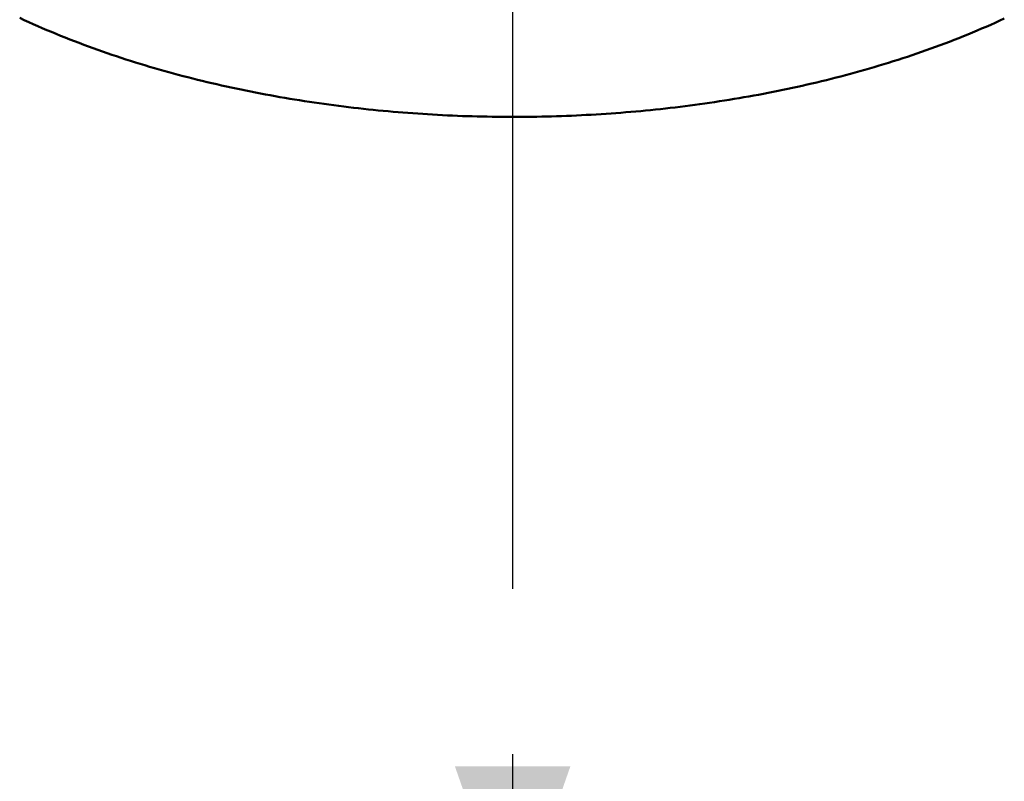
# Model space of a CAD drawing. Header units: millimetres. Extents: x 0 to 841, y 0 to 594.
# Tile 7 of 12: x 324 to 347, y 307 to 325. Entities that reach past the tile are written whole.
import ezdxf

# ---------------------------------------------------------------- set-up
doc = ezdxf.new("R2010")
doc.units = ezdxf.units.MM
doc.linetypes.add('EJE', pattern=[31, 20, -4, 3, -4])
for name, color, linetype, lineweight in [('COTA', 7, 'CONTINUOUS', 25), ('EJE', 7, 'EJE', 25), ('FINA', 7, 'CONTINUOUS', 25), ('VIS', 7, 'CONTINUOUS', 50)]:
    doc.layers.add(name, color=color, linetype=linetype, lineweight=lineweight)

msp = doc.modelspace()

# ---------------------------------------------------------------- linework, layer by layer
at = {"layer": 'COTA'}
msp.add_solid([(335.5, 303.241), (336.9, 307.241), (334.1, 307.241)], dxfattribs=at)
at = {"layer": 'EJE'}
msp.add_line((335.5, 331.54), (335.5, 303.241), dxfattribs=at)
at = {"layer": 'FINA'}
msp.add_lwpolyline([(323.546, 325.38), (323.656, 325.33), (323.765, 325.28), (323.875, 325.231), (323.985, 325.182), (324.095, 325.134), (324.206, 325.087), (324.317, 325.04), (324.428, 324.994), (324.539, 324.949), (324.651, 324.904), (324.763, 324.86), (324.875, 324.817), (324.987, 324.774), (325.1, 324.731), (325.212, 324.69), (325.325, 324.649), (325.439, 324.608), (325.552, 324.568), (325.666, 324.529), (325.78, 324.49), (325.894, 324.451), (326.008, 324.414), (326.122, 324.377), (326.237, 324.34), (326.351, 324.304), (326.466, 324.268), (326.581, 324.234), (326.697, 324.199), (326.812, 324.165), (326.928, 324.132), (327.043, 324.099), (327.159, 324.067), (327.275, 324.035), (327.391, 324.004), (327.508, 323.973), (327.624, 323.943), (327.741, 323.913), (327.857, 323.884), (327.974, 323.855), (328.091, 323.827), (328.208, 323.799), (328.325, 323.772), (328.442, 323.746), (328.56, 323.719), (328.677, 323.694), (328.795, 323.668), (328.913, 323.644), (329.03, 323.619), (329.148, 323.596), (329.266, 323.572), (329.384, 323.549), (329.503, 323.527), (329.621, 323.505), (329.739, 323.484), (329.858, 323.463), (329.976, 323.442), (330.095, 323.422), (330.213, 323.403), (330.332, 323.384), (330.451, 323.365), (330.57, 323.347), (330.689, 323.329), (330.808, 323.312), (330.927, 323.295), (331.046, 323.279), (331.165, 323.263), (331.284, 323.248), (331.404, 323.233), (331.523, 323.218), (331.643, 323.204), (331.762, 323.19), (331.882, 323.177), (332.001, 323.164), (332.121, 323.152), (332.241, 323.14), (332.36, 323.129), (332.48, 323.118), (332.6, 323.107), (332.72, 323.097), (332.84, 323.087), (332.959, 323.078), (333.079, 323.069), (333.199, 323.061), (333.319, 323.053), (333.439, 323.045), (333.56, 323.038), (333.68, 323.031), (333.8, 323.025), (333.92, 323.019), (334.04, 323.014), (334.16, 323.009), (334.28, 323.004), (334.401, 323), (334.521, 322.996), (334.641, 322.993), (334.761, 322.99), (334.881, 322.988), (335.002, 322.986), (335.122, 322.984), (335.242, 322.983), (335.362, 322.983), (335.483, 322.982), (335.603, 322.982), (335.723, 322.983), (335.844, 322.984), (335.964, 322.985), (336.084, 322.987), (336.204, 322.99), (336.325, 322.992), (336.445, 322.995), (336.565, 322.999), (336.685, 323.003), (336.805, 323.007), (336.926, 323.012), (337.046, 323.018), (337.166, 323.023), (337.286, 323.029), (337.406, 323.036), (337.526, 323.043), (337.646, 323.05), (337.766, 323.058), (337.886, 323.066), (338.006, 323.075), (338.126, 323.084), (338.246, 323.094), (338.366, 323.104), (338.486, 323.114), (338.605, 323.125), (338.725, 323.137), (338.845, 323.148), (338.964, 323.161), (339.084, 323.173), (339.204, 323.186), (339.323, 323.2), (339.442, 323.214), (339.562, 323.228), (339.681, 323.243), (339.801, 323.259), (339.92, 323.274), (340.039, 323.291), (340.158, 323.307), (340.277, 323.324), (340.396, 323.342), (340.515, 323.36), (340.634, 323.378), (340.753, 323.397), (340.871, 323.417), (340.99, 323.437), (341.108, 323.457), (341.227, 323.478), (341.345, 323.499), (341.464, 323.521), (341.582, 323.543), (341.7, 323.566), (341.818, 323.589), (341.936, 323.612), (342.054, 323.637), (342.171, 323.661), (342.289, 323.686), (342.406, 323.712), (342.524, 323.738), (342.641, 323.764), (342.758, 323.792), (342.875, 323.819), (342.992, 323.847), (343.109, 323.876), (343.226, 323.905), (343.343, 323.934), (343.459, 323.964), (343.575, 323.995), (343.691, 324.026), (343.808, 324.058), (343.923, 324.09), (344.039, 324.122), (344.155, 324.156), (344.27, 324.189), (344.385, 324.224), (344.501, 324.258), (344.616, 324.294), (344.73, 324.33), (344.845, 324.366), (344.959, 324.403), (345.074, 324.441), (345.188, 324.479), (345.302, 324.517), (345.415, 324.557), (345.529, 324.596), (345.642, 324.637), (345.755, 324.678), (345.868, 324.719), (345.981, 324.762), (346.093, 324.804), (346.205, 324.848), (346.317, 324.892), (346.429, 324.936), (346.54, 324.981), (346.652, 325.027), (346.763, 325.074), (346.873, 325.121), (346.984, 325.168), (347.094, 325.217), (347.204, 325.266), (347.313, 325.315), (347.422, 325.366)], dxfattribs=at)
at = {"layer": 'VIS'}
msp.add_lwpolyline([(323.546, 325.38), (323.656, 325.33), (323.765, 325.28), (323.875, 325.231), (323.985, 325.182), (324.095, 325.134), (324.206, 325.087), (324.317, 325.04), (324.428, 324.994), (324.539, 324.949), (324.651, 324.904), (324.763, 324.86), (324.875, 324.817), (324.987, 324.774), (325.1, 324.731), (325.212, 324.69), (325.325, 324.649), (325.439, 324.608), (325.552, 324.568), (325.666, 324.529), (325.78, 324.49), (325.894, 324.451), (326.008, 324.414), (326.122, 324.377), (326.237, 324.34), (326.351, 324.304), (326.466, 324.268), (326.581, 324.234), (326.697, 324.199), (326.812, 324.165), (326.928, 324.132), (327.043, 324.099), (327.159, 324.067), (327.275, 324.035), (327.391, 324.004), (327.508, 323.973), (327.624, 323.943), (327.741, 323.913), (327.857, 323.884), (327.974, 323.855), (328.091, 323.827), (328.208, 323.799), (328.325, 323.772), (328.442, 323.746), (328.56, 323.719), (328.677, 323.694), (328.795, 323.668), (328.913, 323.644), (329.03, 323.619), (329.148, 323.596), (329.266, 323.572), (329.384, 323.549), (329.503, 323.527), (329.621, 323.505), (329.739, 323.484), (329.858, 323.463), (329.976, 323.442), (330.095, 323.422), (330.213, 323.403), (330.332, 323.384), (330.451, 323.365), (330.57, 323.347), (330.689, 323.329), (330.808, 323.312), (330.927, 323.295), (331.046, 323.279), (331.165, 323.263), (331.284, 323.248), (331.404, 323.233), (331.523, 323.218), (331.643, 323.204), (331.762, 323.19), (331.882, 323.177), (332.001, 323.164), (332.121, 323.152), (332.241, 323.14), (332.36, 323.129), (332.48, 323.118), (332.6, 323.107), (332.72, 323.097), (332.84, 323.087), (332.959, 323.078), (333.079, 323.069), (333.199, 323.061), (333.319, 323.053), (333.439, 323.045), (333.56, 323.038), (333.68, 323.031), (333.8, 323.025), (333.92, 323.019), (334.04, 323.014), (334.16, 323.009), (334.28, 323.004), (334.401, 323), (334.521, 322.996), (334.641, 322.993), (334.761, 322.99), (334.881, 322.988), (335.002, 322.986), (335.122, 322.984), (335.242, 322.983), (335.362, 322.983), (335.483, 322.982), (335.603, 322.982), (335.723, 322.983), (335.844, 322.984), (335.964, 322.985), (336.084, 322.987), (336.204, 322.99), (336.325, 322.992), (336.445, 322.995), (336.565, 322.999), (336.685, 323.003), (336.805, 323.007), (336.926, 323.012), (337.046, 323.018), (337.166, 323.023), (337.286, 323.029), (337.406, 323.036), (337.526, 323.043), (337.646, 323.05), (337.766, 323.058), (337.886, 323.066), (338.006, 323.075), (338.126, 323.084), (338.246, 323.094), (338.366, 323.104), (338.486, 323.114), (338.605, 323.125), (338.725, 323.137), (338.845, 323.148), (338.964, 323.161), (339.084, 323.173), (339.204, 323.186), (339.323, 323.2), (339.442, 323.214), (339.562, 323.228), (339.681, 323.243), (339.801, 323.259), (339.92, 323.274), (340.039, 323.291), (340.158, 323.307), (340.277, 323.324), (340.396, 323.342), (340.515, 323.36), (340.634, 323.378), (340.753, 323.397), (340.871, 323.417), (340.99, 323.437), (341.108, 323.457), (341.227, 323.478), (341.345, 323.499), (341.464, 323.521), (341.582, 323.543), (341.7, 323.566), (341.818, 323.589), (341.936, 323.612), (342.054, 323.637), (342.171, 323.661), (342.289, 323.686), (342.406, 323.712), (342.524, 323.738), (342.641, 323.764), (342.758, 323.792), (342.875, 323.819), (342.992, 323.847), (343.109, 323.876), (343.226, 323.905), (343.343, 323.934), (343.459, 323.964), (343.575, 323.995), (343.691, 324.026), (343.808, 324.058), (343.923, 324.09), (344.039, 324.122), (344.155, 324.156), (344.27, 324.189), (344.385, 324.224), (344.501, 324.258), (344.616, 324.294), (344.73, 324.33), (344.845, 324.366), (344.959, 324.403), (345.074, 324.441), (345.188, 324.479), (345.302, 324.517), (345.415, 324.557), (345.529, 324.596), (345.642, 324.637), (345.755, 324.678), (345.868, 324.719), (345.981, 324.762), (346.093, 324.804), (346.205, 324.848), (346.317, 324.892), (346.429, 324.936), (346.54, 324.981), (346.652, 325.027), (346.763, 325.074), (346.873, 325.121), (346.984, 325.168), (347.094, 325.217), (347.204, 325.266), (347.313, 325.315), (347.422, 325.366)], dxfattribs=at)

doc.saveas('drawing.dxf')
